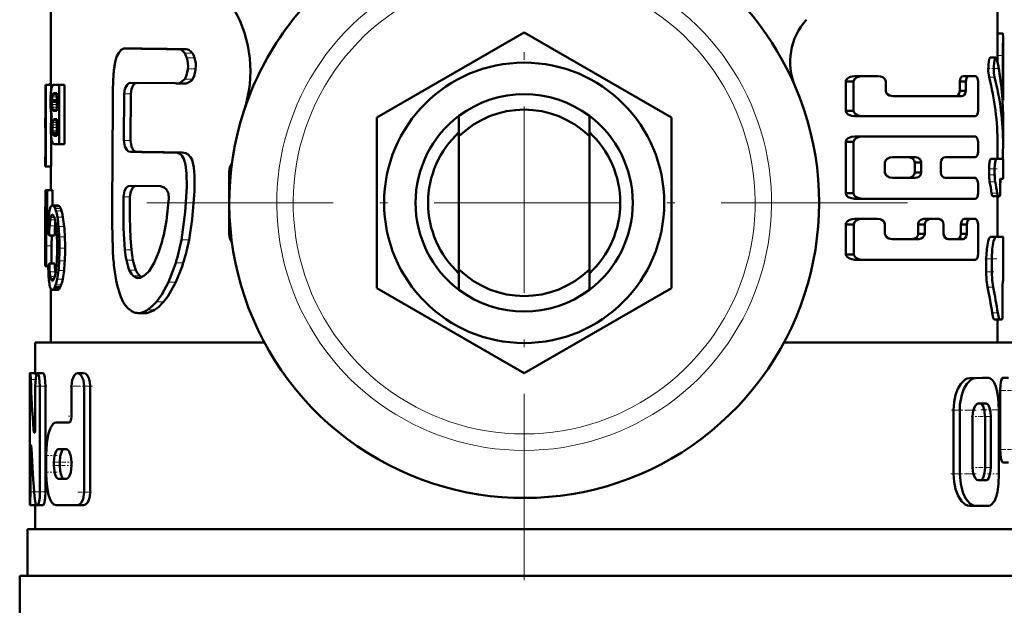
# Model space of a CAD drawing. Extents: x -1358 to 1757, y -1516 to 612.
# Tile 14 of 82: x -56 to 8, y -896 to -858. Entities that reach past the tile are written whole.
import ezdxf

# ---------------------------------------------------------------- set-up
doc = ezdxf.new("R2010")
doc.units = 0
doc.linetypes.add('DASHDOT', pattern=[18.5, 12, -3, 0.5, -3])

msp = doc.modelspace()

# ---------------------------------------------------------------- linework, layer by layer
at = {"color": 7, "linetype": 'DASHDOT', "lineweight": 18}
for p, q in [((-23.209, -845.198), (-23.209, -894.598)), ((1.491, -869.898), (-47.909, -869.898))]:
    msp.add_line(p, q, dxfattribs=at)
at = {"color": 7, "lineweight": 50}
for p, q in [((-53.709, -862.307), (-53.709, -856.398)), ((7.291, -856.398), (7.291, -859.224)), ((-32.709, -864.413), (-23.209, -858.929)), ((-23.209, -858.929), (-13.709, -864.413)), ((7.291, -858.988), (7.631, -858.988)), ((7.291, -858.988), (7.308, -858.988)), ((7.641, -859.224), (7.641, -863.288)), ((-48.679, -859.965), (-48.875, -859.956)), ((-48.454, -859.956), (-48.875, -859.956)), ((-48.254, -859.965), (-48.454, -859.956)), ((-44.984, -860.007), (-45.472, -860.007)), ((6.821, -860.55), (7.177, -860.55)), ((7.284, -860.423), (7.284, -860.864)), ((7.634, -862.719), (7.634, -860.423)), ((-45.414, -862.196), (-45.065, -861.929)), ((-1.413, -861.742), (-1.911, -861.742)), ((-1.413, -861.742), (-0.411, -861.742)), ((5.463, -861.742), (5.086, -861.742)), ((5.463, -861.742), (5.835, -861.742)), ((-54.046, -864.444), (-54.046, -862.307)), ((-54.046, -862.307), (-54.022, -862.307)), ((-53.672, -862.307), (-54.022, -862.307)), ((-54.022, -867.563), (-54.022, -862.307)), ((-53.709, -862.221), (-53.738, -862.221)), ((-53.67, -862.569), (-53.677, -862.61)), ((-53.672, -862.307), (-53.672, -862.578)), ((-53.509, -862.307), (-53.172, -862.307)), ((-52.812, -862.307), (-53.172, -862.307)), ((-53.172, -866.114), (-53.172, -862.307)), ((-52.812, -862.307), (-52.812, -866.114)), ((-45.688, -862.193), (-48.541, -862.167)), ((-45.057, -862.21), (-45.543, -862.21)), ((-1.984, -862.088), (-2.496, -862.088)), ((-2.496, -862.088), (-2.496, -863.967)), ((-1.984, -863.967), (-1.984, -862.088)), ((0.084, -862.686), (0.084, -862.088)), ((5.236, -862.088), (4.856, -862.088)), ((4.856, -862.088), (4.856, -862.686)), ((5.236, -862.686), (5.236, -862.088)), ((6.028, -863.967), (6.028, -862.088)), ((-53.626, -863.256), (-53.628, -863.324)), ((-53.308, -862.869), (-53.549, -862.869)), ((-53.308, -862.847), (-53.517, -862.847)), ((-53.47, -862.838), (-53.308, -862.838)), ((-53.308, -863.981), (-53.308, -862.838)), ((-48.972, -862.89), (-48.99, -865.883)), ((-48.552, -862.89), (-48.57, -865.883)), ((0.555, -863.034), (4.996, -863.034)), ((5.236, -862.686), (4.856, -862.686)), ((7.607, -863.293), (7.641, -863.293)), ((7.641, -863.293), (7.641, -863.288)), ((-53.628, -863.324), (-53.629, -863.404)), ((-53.308, -863.404), (-53.629, -863.404)), ((-53.308, -863.324), (-53.628, -863.324)), ((-54.059, -864.444), (-54.046, -864.444)), ((-54.059, -864.444), (-54.059, -865.064)), ((-53.672, -864.158), (-53.672, -864.497)), ((-53.562, -863.94), (-53.546, -863.956)), ((-53.546, -863.956), (-53.521, -863.971)), ((-53.308, -863.956), (-53.546, -863.956)), ((-53.526, -864.538), (-53.54, -864.555)), ((-53.308, -864.555), (-53.54, -864.555)), ((-53.308, -864.539), (-53.526, -864.539)), ((-53.521, -863.971), (-53.495, -863.978)), ((-53.308, -863.971), (-53.521, -863.971)), ((-53.478, -864.515), (-53.502, -864.522)), ((-53.308, -864.523), (-53.502, -864.523)), ((-53.495, -863.978), (-53.461, -863.981)), ((-53.308, -863.978), (-53.495, -863.978)), ((-53.441, -864.512), (-53.478, -864.515)), ((-53.461, -863.981), (-53.457, -863.981)), ((-53.457, -863.981), (-53.308, -863.981)), ((-53.441, -864.512), (-53.308, -864.512)), ((-53.308, -865.58), (-53.308, -864.512)), ((-32.709, -875.383), (-32.709, -864.413)), ((-27.409, -865.613), (-27.409, -864.298)), ((-19.009, -865.613), (-19.009, -864.298)), ((-13.709, -864.413), (-13.709, -875.383)), ((-1.984, -863.967), (-2.496, -863.967)), ((-1.413, -864.317), (-1.911, -864.317)), ((-1.413, -864.317), (5.835, -864.317)), ((7.641, -864.373), (7.641, -866.128)), ((-54.059, -865.064), (-54.046, -865.064)), ((-54.057, -865.064), (-54.053, -865.082)), ((-54.053, -865.082), (-54.047, -865.127)), ((-54.047, -865.127), (-54.046, -865.137)), ((-54.046, -866.942), (-54.046, -865.064)), ((-53.672, -865.703), (-53.672, -867.563)), ((-53.57, -865.462), (-53.584, -865.398)), ((-53.308, -865.398), (-53.584, -865.398)), ((-53.308, -865.462), (-53.57, -865.462)), ((-53.444, -865.58), (-53.308, -865.58)), ((-27.409, -874.183), (-27.409, -865.613)), ((-19.009, -865.613), (-19.009, -874.183)), ((-1.413, -865.618), (-1.911, -865.618)), ((-1.413, -865.618), (5.835, -865.618)), ((-53.468, -866.114), (-53.172, -866.114)), ((-52.812, -866.114), (-53.172, -866.114)), ((-1.984, -865.969), (-2.496, -865.969)), ((-2.496, -865.969), (-2.496, -869.281)), ((-1.984, -869.281), (-1.984, -865.969)), ((6.028, -866.604), (6.028, -865.969)), ((7.291, -866.127), (7.291, -867.075)), ((-54.059, -866.942), (-54.046, -866.942)), ((-54.059, -866.942), (-54.059, -867.563)), ((-54.054, -866.939), (-54.057, -866.942)), ((-54.052, -866.931), (-54.054, -866.939)), ((-54.048, -866.914), (-54.052, -866.931)), ((-54.046, -866.901), (-54.048, -866.914)), ((-45.73, -866.656), (-45.767, -866.657)), ((-45.248, -866.656), (-45.73, -866.656)), ((0.51, -866.966), (1.99, -866.966)), ((3.935, -866.956), (5.835, -866.956)), ((6.859, -867.075), (7.214, -867.075)), ((7.214, -867.075), (7.641, -867.075)), ((7.641, -867.075), (7.641, -868.35)), ((-54.059, -867.563), (-54.022, -867.563)), ((-53.708, -867.563), (-54.058, -867.563)), ((-53.672, -867.563), (-54.022, -867.563)), ((-53.709, -869.077), (-53.709, -867.563)), ((0.036, -867.94), (0.036, -867.31)), ((2.374, -867.31), (1.951, -867.31)), ((1.951, -867.31), (1.951, -867.94)), ((2.374, -867.94), (2.374, -867.31)), ((3.627, -867.943), (3.627, -867.308)), ((6.744, -867.713), (6.744, -868.086)), ((7.1, -868.086), (7.1, -867.713)), ((-42.209, -871.898), (-42.209, -867.898)), ((0.51, -868.285), (1.99, -868.285)), ((2.374, -867.94), (1.951, -867.94)), ((3.935, -868.295), (5.835, -868.295)), ((7.477, -868.35), (7.641, -868.35)), ((-46.642, -868.823), (-48.595, -868.797)), ((6.028, -869.281), (6.028, -868.646)), ((7.456, -868.922), (7.453, -868.895)), ((-53.977, -869.077), (-54.056, -869.077)), ((-54.056, -870.156), (-54.056, -869.077)), ((-53.977, -870.156), (-53.977, -869.077)), ((-53.977, -869.077), (-53.939, -869.077)), ((-53.587, -869.077), (-53.939, -869.077)), ((-53.939, -870.687), (-53.939, -869.077)), ((-53.587, -869.077), (-53.587, -870.067)), ((-1.984, -869.281), (-2.496, -869.281)), ((-1.413, -869.632), (-1.911, -869.632)), ((-1.413, -869.632), (5.835, -869.632)), ((6.976, -869.466), (7.33, -869.466)), ((7.291, -869.466), (7.291, -872.082)), ((7.306, -869.53), (7.291, -869.591)), ((7.306, -869.53), (7.318, -869.466)), ((7.33, -869.466), (7.43, -869.466)), ((-54.059, -870.156), (-53.977, -870.156)), ((-54.059, -870.156), (-54.059, -873.964)), ((-53.256, -870.067), (-53.612, -870.067)), ((-54.059, -873.429), (-54.059, -870.687)), ((-54.059, -870.687), (-54.003, -870.687)), ((-53.964, -870.687), (-53.939, -870.687)), ((-53.822, -870.687), (-53.939, -870.687)), ((-49.742, -871.25), (-49.716, -872.85)), ((-1.981, -871.285), (-2.493, -871.285)), ((-2.482, -873.213), (-2.493, -871.285)), ((-1.971, -873.213), (-1.981, -871.285)), ((-1.41, -870.934), (-1.908, -870.934)), ((-1.41, -870.934), (-0.461, -870.934)), ((0.036, -871.883), (0.036, -871.283)), ((2.594, -871.283), (2.174, -871.283)), ((2.174, -871.283), (2.174, -871.883)), ((2.95, -870.934), (2.536, -870.934)), ((2.594, -871.883), (2.594, -871.283)), ((2.95, -870.934), (3.498, -870.934)), ((3.812, -871.883), (3.812, -871.283)), ((5.305, -871.283), (4.926, -871.283)), ((4.926, -871.283), (4.926, -871.883)), ((5.528, -870.934), (5.152, -870.934)), ((5.305, -871.883), (5.305, -871.283)), ((5.528, -870.934), (5.835, -870.934)), ((6.028, -873.211), (6.028, -871.283)), ((-54.002, -872.669), (-53.994, -871.799)), ((-53.458, -871.999), (-53.811, -871.999)), ((-53.651, -872.669), (-53.646, -871.999)), ((2.594, -871.883), (2.174, -871.883)), ((5.305, -871.883), (4.926, -871.883)), ((7.291, -872.078), (7.641, -872.082)), ((7.641, -872.082), (7.641, -874.916)), ((-54.005, -873.964), (-54.002, -872.669)), ((-53.654, -873.809), (-53.651, -872.669)), ((0.51, -872.231), (2.221, -872.231)), ((4.111, -872.231), (5.069, -872.231)), ((-54.059, -873.429), (-54.03, -873.429)), ((-47.054, -873.77), (-46.749, -873.043)), ((-1.971, -873.213), (-2.482, -873.213)), ((-54.059, -873.964), (-54.005, -873.964)), ((-53.872, -873.964), (-54.005, -873.964)), ((-53.873, -874.041), (-53.911, -874.041)), ((-53.873, -874.05), (-53.893, -874.05)), ((-53.449, -873.809), (-53.802, -873.809)), ((-47.374, -874.29), (-47.054, -873.77)), ((-1.4, -873.557), (-1.898, -873.557)), ((-1.4, -873.557), (5.835, -873.557)), ((6.555, -874.335), (6.555, -873.505)), ((6.914, -874.335), (6.914, -873.505)), ((-53.407, -874.466), (-53.419, -874.342)), ((-27.409, -874.183), (-27.409, -875.498)), ((-19.009, -874.183), (-19.009, -875.498)), ((-53.566, -874.889), (-53.65, -874.889)), ((-53.611, -874.906), (-53.613, -874.906)), ((-53.092, -875.324), (-53.449, -875.324)), ((-48.114, -874.733), (-48.073, -874.735)), ((7.641, -874.916), (7.627, -874.917)), ((-53.709, -878.898), (-53.709, -875.421)), ((-53.258, -875.502), (-53.613, -875.502)), ((-53.203, -875.481), (-53.558, -875.481)), ((-23.209, -880.868), (-32.709, -875.383)), ((-13.709, -875.383), (-23.209, -880.868)), ((7.61, -876.188), (7.607, -876.127)), ((-47.636, -876.994), (-48.072, -876.994)), ((7.079, -877.399), (7.431, -877.399)), ((7.291, -877.399), (7.291, -878.898)), ((7.584, -877.398), (7.431, -877.399)), ((-54.709, -878.898), (-39.942, -878.898)), ((-54.709, -880.852), (-54.709, -878.898)), ((-6.476, -878.898), (8.291, -878.898)), ((-55.046, -880.852), (-55.033, -880.852)), ((-54.683, -880.852), (-55.033, -880.852)), ((-54.877, -880.852), (-54.709, -880.851)), ((-54.209, -880.852), (-54.565, -880.852)), ((-51.589, -880.859), (-51.977, -880.859)), ((6.325, -881.161), (5.48, -881.176)), ((6.698, -881.161), (5.864, -881.176)), ((6.329, -881.161), (6.701, -881.161)), ((7.635, -881.16), (7.993, -881.16)), ((-55.059, -888.505), (-55.059, -881.703)), ((-54.704, -884.278), (-54.704, -881.703)), ((-54.401, -888.505), (-54.401, -881.703)), ((-54.044, -881.703), (-54.044, -888.505)), ((-52.366, -883.622), (-52.366, -881.709)), ((-51.557, -888.512), (-51.557, -881.709)), ((-51.163, -881.709), (-51.163, -888.512)), ((7.453, -881.984), (7.453, -885.782)), ((6.547, -882.824), (6.045, -882.825)), ((4.454, -887.349), (4.453, -883.239)), ((4.852, -887.349), (4.851, -883.239)), ((7.378, -887.344), (7.377, -883.222)), ((-53.359, -884.047), (-52.549, -884.047)), ((5.677, -886.935), (5.677, -883.651)), ((6.479, -886.933), (6.479, -883.649)), ((6.85, -886.933), (6.85, -883.649)), ((-55.01, -888.505), (-55.01, -885.93)), ((-53.211, -885.748), (-52.725, -885.748)), ((-54.001, -887.236), (-54.001, -886.173)), ((-53.5, -886.811), (-53.5, -886.599)), ((-53.132, -886.599), (-53.132, -886.811)), ((-52.366, -886.811), (-52.366, -886.599)), ((7.635, -886.605), (7.992, -886.605)), ((-53.211, -887.661), (-52.725, -887.661)), ((6.174, -887.759), (6.03, -887.759)), ((6.549, -887.759), (6.047, -887.76)), ((-54.696, -889.356), (-55.046, -889.356)), ((-54.958, -889.356), (-54.96, -889.356)), ((-54.709, -889.356), (-54.958, -889.356)), ((-54.709, -890.898), (-54.709, -889.356)), ((-54.628, -889.356), (-54.565, -889.356)), ((-54.209, -889.356), (-54.565, -889.356)), ((-53.359, -889.362), (-51.977, -889.362)), ((-51.589, -889.362), (-51.977, -889.362)), ((5.482, -889.41), (5.865, -889.41)), ((6.703, -889.408), (5.866, -889.41)), ((-55.209, -890.898), (8.791, -890.898)), ((-55.209, -893.898), (-55.209, -890.898)), ((-55.709, -893.898), (-23.209, -893.898)), ((-55.709, -893.898), (-55.709, -897.012)), ((-23.209, -893.898), (9.291, -893.898))]:
    msp.add_line(p, q, dxfattribs=at)
at = {"color": 7, "lineweight": 18}
for p, q in [((-48.254, -859.965), (-48.679, -859.965)), ((-44.583, -860.253), (-45.08, -860.253)), ((-44.439, -860.574), (-44.939, -860.574)), ((7.284, -860.423), (7.634, -860.423)), ((-44.375, -861.269), (-44.876, -861.269)), ((-44.568, -861.929), (-45.065, -861.929)), ((6.744, -861.813), (7.1, -861.813)), ((-53.709, -862.307), (-53.811, -862.307)), ((-44.925, -862.196), (-45.414, -862.196)), ((-53.308, -863.256), (-53.626, -863.256)), ((-53.308, -863.08), (-53.615, -863.08)), ((-53.308, -862.965), (-53.596, -862.965)), ((-53.308, -862.914), (-53.579, -862.914)), ((-48.552, -862.89), (-48.972, -862.89)), ((7.562, -862.719), (7.634, -862.719)), ((-53.308, -863.578), (-53.625, -863.578)), ((-53.308, -863.743), (-53.611, -863.743)), ((-53.308, -863.87), (-53.589, -863.87)), ((-53.308, -863.94), (-53.562, -863.94)), ((-53.308, -864.515), (-53.478, -864.515)), ((-53.308, -865.042), (-53.604, -865.042)), ((-53.308, -864.871), (-53.599, -864.871)), ((-53.308, -864.729), (-53.585, -864.729)), ((-53.308, -864.617), (-53.563, -864.617)), ((-53.308, -865.26), (-53.598, -865.26)), ((-53.308, -865.509), (-53.552, -865.509)), ((-53.308, -865.551), (-53.522, -865.551)), ((-53.308, -865.571), (-53.49, -865.571)), ((-48.57, -865.883), (-48.99, -865.883)), ((-48.141, -866.62), (-48.568, -866.62)), ((6.744, -867.713), (7.1, -867.713)), ((-42.103, -867.898), (-42.209, -867.898)), ((6.744, -868.086), (7.1, -868.086)), ((6.779, -868.537), (7.135, -868.537)), ((-48.605, -869.509), (-49.024, -869.509)), ((6.907, -869.28), (7.262, -869.28)), ((7.291, -869.53), (7.306, -869.53)), ((-53.188, -870.09), (-53.544, -870.09)), ((-53.128, -870.153), (-53.484, -870.153)), ((-53.067, -870.265), (-53.424, -870.265)), ((-53.471, -870.851), (-53.715, -870.851)), ((-53.515, -870.746), (-53.683, -870.746)), ((-53.558, -870.684), (-53.647, -870.684)), ((-53.013, -870.413), (-53.372, -870.413)), ((-52.922, -870.818), (-53.282, -870.818)), ((-53.856, -871.123), (-53.981, -871.123)), ((-53.431, -871.382), (-53.784, -871.382)), ((-53.428, -870.999), (-53.744, -870.999)), ((-52.846, -871.415), (-53.206, -871.415)), ((-53.884, -871.799), (-53.994, -871.799)), ((-52.8, -872.083), (-53.161, -872.083)), ((-42.209, -871.898), (-42.103, -871.898)), ((6.837, -872.086), (7.192, -872.086)), ((-53.651, -872.669), (-54.002, -872.669)), ((-44.798, -872.278), (-45.289, -872.278)), ((-52.784, -872.824), (-53.145, -872.824)), ((-48.513, -872.925), (-48.934, -872.925)), ((-53.874, -874.018), (-53.926, -874.018)), ((-52.804, -873.626), (-53.164, -873.626)), ((-48.413, -873.584), (-48.836, -873.584)), ((-45.174, -873.758), (-45.657, -873.758)), ((6.555, -873.505), (6.914, -873.505)), ((-53.419, -874.342), (-53.772, -874.342)), ((-53.448, -874.645), (-53.736, -874.645)), ((-52.854, -874.256), (-53.214, -874.256)), ((-48.226, -874.223), (-48.652, -874.223)), ((-47.977, -874.6), (-48.406, -874.6)), ((6.555, -874.335), (6.914, -874.335)), ((-53.485, -874.758), (-53.712, -874.758)), ((-53.525, -874.841), (-53.683, -874.841)), ((-53.036, -875.184), (-53.394, -875.184)), ((-52.936, -874.802), (-53.295, -874.802)), ((-48.033, -874.733), (-48.114, -874.733)), ((-45.66, -875.01), (-46.133, -875.01)), ((6.645, -875.336), (7.003, -875.336)), ((-53.148, -875.422), (-53.504, -875.422)), ((-46.446, -876.273), (-46.904, -876.273)), ((-47.451, -876.975), (-47.89, -876.975)), ((-47.022, -876.792), (-47.468, -876.792)), ((6.943, -876.985), (7.297, -876.985)), ((-54.686, -881.265), (-54.995, -881.265)), ((5.48, -881.176), (5.864, -881.176)), ((6.325, -881.161), (6.698, -881.161)), ((-54.044, -881.703), (-54.401, -881.703)), ((-51.163, -881.709), (-51.557, -881.709)), ((7.453, -881.984), (7.812, -881.984)), ((4.453, -883.239), (4.851, -883.239)), ((6.478, -883.649), (6.849, -883.649)), ((-54.713, -884.496), (-54.813, -884.496)), ((-54.946, -885.93), (-55.01, -885.93)), ((7.452, -885.782), (7.812, -885.782)), ((-53.132, -886.599), (-53.5, -886.599)), ((-53.132, -886.811), (-53.5, -886.811)), ((4.454, -887.349), (4.852, -887.349)), ((6.479, -886.933), (6.85, -886.933)), ((6.174, -887.759), (6.549, -887.759)), ((-54.777, -888.505), (-55.01, -888.505)), ((-54.044, -888.505), (-54.401, -888.505)), ((-51.163, -888.512), (-51.557, -888.512))]:
    msp.add_line(p, q, dxfattribs=at)
at = {"color": 7, "linetype": 'DASHDOT', "lineweight": 18, "ltscale": 0.000516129}
msp.add_line((7.289, -859.562), (7.31, -859.562), dxfattribs=at)
at = {"color": 7, "linetype": 'DASHDOT', "lineweight": 18, "ltscale": 0.010733}
msp.add_line((7.248, -860.423), (7.678, -860.423), dxfattribs=at)
at = {"color": 7, "linetype": 'DASHDOT', "lineweight": 18, "ltscale": 0.017414}
msp.add_line((6.609, -861.252), (7.306, -861.252), dxfattribs=at)
at = {"color": 7, "linetype": 'DASHDOT', "lineweight": 18, "ltscale": 0.002367}
msp.add_line((7.554, -862.719), (7.649, -862.719), dxfattribs=at)
at = {"color": 7, "linetype": 'DASHDOT', "lineweight": 18, "ltscale": 0.014499}
msp.add_line((6.682, -867.713), (7.262, -867.713), dxfattribs=at)
at = {"color": 7, "linetype": 'DASHDOT', "lineweight": 18, "ltscale": 0.011735}
msp.add_line((6.704, -868.086), (7.174, -868.086), dxfattribs=at)
at = {"color": 7, "linetype": 'DASHDOT', "lineweight": 18, "ltscale": 0.001088}
msp.add_line((7.48, -868.669), (7.437, -868.669), dxfattribs=at)
at = {"color": 7, "linetype": 'DASHDOT', "lineweight": 18, "ltscale": 0.001123}
msp.add_line((7.426, -869.147), (7.471, -869.147), dxfattribs=at)
at = {"color": 7, "linetype": 'DASHDOT', "lineweight": 18, "ltscale": 0.020022}
msp.add_line((6.458, -873.503), (7.259, -873.503), dxfattribs=at)
at = {"color": 7, "linetype": 'DASHDOT', "lineweight": 18, "ltscale": 0.014108}
msp.add_line((6.486, -874.333), (7.05, -874.333), dxfattribs=at)
at = {"color": 7, "linetype": 'DASHDOT', "lineweight": 18, "ltscale": 0.000960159}
msp.add_line((7.63, -875.626), (7.591, -875.626), dxfattribs=at)
at = {"color": 7, "linetype": 'DASHDOT', "lineweight": 18, "ltscale": 0.001202}
msp.add_line((7.58, -876.689), (7.628, -876.689), dxfattribs=at)
at = {"color": 7, "linetype": 'DASHDOT', "lineweight": 18, "ltscale": 0.000461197}
msp.add_line((-55.044, -881.703), (-55.063, -881.703), dxfattribs=at)
at = {"color": 7, "linetype": 'DASHDOT', "lineweight": 18, "ltscale": 0.020982}
msp.add_line((-53.95, -881.703), (-54.789, -881.703), dxfattribs=at)
at = {"color": 7, "linetype": 'DASHDOT', "lineweight": 18, "ltscale": 0.037947}
msp.add_line((-51.015, -881.709), (-52.532, -881.709), dxfattribs=at)
at = {"color": 7, "linetype": 'DASHDOT', "lineweight": 18, "ltscale": 0.021974}
msp.add_line((7.361, -881.984), (8.24, -881.984), dxfattribs=at)
at = {"color": 7, "linetype": 'DASHDOT', "lineweight": 18, "ltscale": 0.042322}
msp.add_line((4.312, -883.238), (6.005, -883.238), dxfattribs=at)
at = {"color": 7, "linetype": 'DASHDOT', "lineweight": 18, "ltscale": 0.033036}
msp.add_line((6.215, -883.224), (7.537, -883.224), dxfattribs=at)
at = {"color": 7, "linetype": 'DASHDOT', "lineweight": 18, "ltscale": 0.006094}
msp.add_line((-52.569, -883.622), (-52.326, -883.622), dxfattribs=at)
at = {"color": 7, "linetype": 'DASHDOT', "lineweight": 18, "ltscale": 0.012237}
msp.add_line((5.597, -883.651), (6.086, -883.651), dxfattribs=at)
at = {"color": 7, "linetype": 'DASHDOT', "lineweight": 18, "ltscale": 0.020307}
msp.add_line((6.12, -883.649), (6.932, -883.649), dxfattribs=at)
at = {"color": 7, "linetype": 'DASHDOT', "lineweight": 18, "ltscale": 0.003525}
msp.add_line((-54.825, -884.278), (-54.684, -884.278), dxfattribs=at)
at = {"color": 7, "linetype": 'DASHDOT', "lineweight": 18, "ltscale": 0.002077}
msp.add_line((-55.022, -885.93), (-54.939, -885.93), dxfattribs=at)
at = {"color": 7, "linetype": 'DASHDOT', "lineweight": 18, "ltscale": 0.022171}
msp.add_line((7.352, -885.782), (8.239, -885.782), dxfattribs=at)
at = {"color": 7, "linetype": 'DASHDOT', "lineweight": 18, "ltscale": 0.019386}
msp.add_line((-53.294, -886.173), (-54.07, -886.173), dxfattribs=at)
at = {"color": 7, "linetype": 'DASHDOT', "lineweight": 18, "ltscale": 0.019858}
msp.add_line((-52.773, -886.599), (-53.567, -886.599), dxfattribs=at)
at = {"color": 7, "linetype": 'DASHDOT', "lineweight": 18, "ltscale": 0.011973}
msp.add_line((-52.287, -886.599), (-52.765, -886.599), dxfattribs=at)
at = {"color": 7, "linetype": 'DASHDOT', "lineweight": 18, "ltscale": 0.021267}
msp.add_line((-53.288, -887.236), (-54.139, -887.236), dxfattribs=at)
at = {"color": 7, "linetype": 'DASHDOT', "lineweight": 18, "ltscale": 0.020281}
msp.add_line((-52.771, -886.811), (-53.582, -886.811), dxfattribs=at)
at = {"color": 7, "linetype": 'DASHDOT', "lineweight": 18, "ltscale": 0.010834}
msp.add_line((-52.328, -886.811), (-52.762, -886.811), dxfattribs=at)
at = {"color": 7, "linetype": 'DASHDOT', "lineweight": 18, "ltscale": 0.043357}
msp.add_line((4.277, -887.347), (6.011, -887.347), dxfattribs=at)
at = {"color": 7, "linetype": 'DASHDOT', "lineweight": 18, "ltscale": 0.01142}
msp.add_line((5.628, -886.935), (6.085, -886.935), dxfattribs=at)
at = {"color": 7, "linetype": 'DASHDOT', "lineweight": 18, "ltscale": 0.02124}
msp.add_line((6.103, -886.933), (6.953, -886.933), dxfattribs=at)
at = {"color": 7, "linetype": 'DASHDOT', "lineweight": 18, "ltscale": 0.020263}
msp.add_line((6.636, -887.346), (7.446, -887.346), dxfattribs=at)
at = {"color": 7, "linetype": 'DASHDOT', "lineweight": 18, "ltscale": 0.011318}
msp.add_line((-54.647, -888.505), (-55.1, -888.505), dxfattribs=at)
at = {"color": 7, "linetype": 'DASHDOT', "lineweight": 18, "ltscale": 0.016153}
msp.add_line((-53.972, -888.505), (-54.618, -888.505), dxfattribs=at)
at = {"color": 7, "linetype": 'DASHDOT', "lineweight": 18, "ltscale": 0.02459}
msp.add_line((-51.075, -888.512), (-52.059, -888.512), dxfattribs=at)
at = {"color": 7, "lineweight": 50}
for points in [[(7.631, -858.988), (7.632, -858.989), (7.633, -858.99), (7.634, -858.994), (7.636, -859.009), (7.641, -859.223)], [(-48.998, -859.972), (-49.174, -860.059), (-49.326, -860.231), (-49.441, -860.456), (-49.532, -860.736), (-49.646, -861.36), (-49.696, -862.017), (-49.703, -862.688)], [(-45.08, -860.253), (-45.215, -860.104), (-45.346, -860.028), (-45.472, -860.007)], [(-44.583, -860.253), (-44.652, -860.169), (-44.812, -860.046), (-44.984, -860.007)], [(-44.939, -860.574), (-44.974, -860.469), (-45.08, -860.253)], [(-44.439, -860.574), (-44.5, -860.404), (-44.583, -860.253)], [(6.821, -860.55), (6.813, -860.552), (6.798, -860.563), (6.782, -860.585), (6.753, -860.657), (6.698, -860.997), (6.692, -861.408), (6.744, -861.813)], [(7.177, -860.55), (7.166, -860.553), (7.146, -860.572), (7.126, -860.609), (7.091, -860.728), (7.048, -861.105), (7.056, -861.522), (7.1, -861.813)], [(7.248, -860.691), (7.208, -860.574), (7.192, -860.556), (7.177, -860.55)], [(-45.065, -861.929), (-44.977, -861.753), (-44.883, -861.34), (-44.876, -861.269)], [(-44.568, -861.929), (-44.478, -861.753), (-44.382, -861.34), (-44.375, -861.269)], [(-44.925, -862.196), (-44.629, -862.014), (-44.568, -861.929)], [(-1.911, -861.742), (-2.087, -861.759), (-2.257, -861.81), (-2.385, -861.887), (-2.48, -862.01), (-2.496, -862.088)], [(-1.413, -861.742), (-1.586, -861.759), (-1.753, -861.812), (-1.849, -861.866), (-1.93, -861.944), (-1.984, -862.088)], [(0.084, -862.088), (0.043, -861.949), (-0.106, -861.814), (-0.254, -861.76), (-0.411, -861.742)], [(5.086, -861.742), (4.992, -861.773), (4.91, -861.868), (4.856, -862.088)], [(5.463, -861.742), (5.37, -861.773), (5.289, -861.867), (5.236, -862.088)], [(6.028, -862.088), (5.986, -861.868), (5.907, -861.766), (5.835, -861.742)], [(-48.972, -862.89), (-48.926, -862.564), (-48.791, -862.297), (-48.672, -862.2), (-48.541, -862.167)], [(-48.552, -862.89), (-48.512, -862.587), (-48.393, -862.329), (-48.286, -862.223), (-48.164, -862.171)], [(-49.703, -862.688), (-49.708, -863.52), (-49.743, -870.204), (-49.742, -871.25)], [(0.555, -863.034), (0.32, -862.985), (0.163, -862.876), (0.107, -862.79), (0.084, -862.686)], [(4.856, -862.686), (4.822, -862.864), (4.759, -862.965), (4.678, -863.02), (4.613, -863.034)], [(5.236, -862.686), (5.203, -862.863), (5.14, -862.965), (5.061, -863.02), (4.996, -863.034)], [(-1.911, -864.317), (-2.122, -864.291), (-2.327, -864.211), (-2.441, -864.112), (-2.496, -863.967)], [(-1.984, -863.967), (-1.969, -864.044), (-1.879, -864.167), (-1.687, -864.272), (-1.413, -864.317)], [(5.835, -864.317), (5.89, -864.302), (5.926, -864.277), (5.985, -864.19), (6.028, -863.967)], [(-1.911, -865.618), (-2.122, -865.643), (-2.326, -865.724), (-2.442, -865.824), (-2.496, -865.969)], [(-1.413, -865.618), (-1.619, -865.643), (-1.82, -865.725), (-1.932, -865.825), (-1.984, -865.969)], [(6.028, -865.969), (6.003, -865.794), (5.933, -865.666), (5.888, -865.632), (5.835, -865.618)], [(-48.568, -866.62), (-48.698, -866.584), (-48.816, -866.482), (-48.931, -866.264), (-48.99, -865.883)], [(-48.141, -866.62), (-48.273, -866.584), (-48.393, -866.482), (-48.51, -866.264), (-48.57, -865.883)], [(-45.289, -872.278), (-45.04, -870.506), (-44.951, -868.875), (-44.954, -868.011), (-45.017, -867.435), (-45.131, -867.065), (-45.259, -866.86), (-45.391, -866.744), (-45.545, -866.678), (-45.73, -866.656)], [(-44.798, -872.278), (-44.591, -870.955), (-44.458, -869.154), (-44.449, -868.137), (-44.489, -867.614), (-44.546, -867.319), (-44.608, -867.127), (-44.697, -866.954), (-44.846, -866.784), (-44.996, -866.698), (-45.248, -866.656)], [(0.51, -866.966), (0.343, -866.989), (0.182, -867.063), (0.086, -867.158), (0.036, -867.31)], [(1.951, -867.31), (1.921, -867.179), (1.852, -867.08), (1.761, -867.014), (1.561, -866.966)], [(2.374, -867.31), (2.363, -867.229), (2.3, -867.106), (2.174, -867.007), (1.99, -866.966)], [(3.627, -867.308), (3.648, -867.181), (3.718, -867.06), (3.815, -866.985), (3.935, -866.956)], [(5.835, -866.956), (5.891, -866.941), (5.926, -866.916), (5.985, -866.828), (6.028, -866.604)], [(6.859, -867.075), (6.852, -867.076), (6.837, -867.088), (6.822, -867.111), (6.795, -867.188), (6.757, -867.425), (6.744, -867.713)], [(7.214, -867.075), (7.207, -867.076), (7.192, -867.088), (7.177, -867.111), (7.151, -867.188), (7.113, -867.424), (7.1, -867.713)], [(0.036, -867.94), (0.088, -868.095), (0.185, -868.189), (0.344, -868.262), (0.51, -868.285)], [(1.561, -868.285), (1.689, -868.265), (1.809, -868.207), (1.921, -868.071), (1.951, -867.94)], [(1.99, -868.285), (2.108, -868.268), (2.22, -868.217), (2.336, -868.089), (2.374, -867.94)], [(3.935, -868.295), (3.832, -868.273), (3.737, -868.211), (3.659, -868.097), (3.627, -867.943)], [(6.028, -868.646), (6.003, -868.471), (5.933, -868.342), (5.888, -868.308), (5.835, -868.295)], [(7.453, -868.895), (7.455, -868.427), (7.466, -868.366), (7.471, -868.356), (7.473, -868.352), (7.475, -868.351), (7.477, -868.35)], [(-48.595, -868.797), (-48.726, -868.829), (-48.842, -868.925), (-48.957, -869.131), (-49.024, -869.509)], [(-48.226, -868.803), (-48.345, -868.856), (-48.449, -868.962), (-48.549, -869.166), (-48.605, -869.509)], [(-46.091, -869.616), (-46.124, -869.303), (-46.254, -869.039), (-46.398, -868.902), (-46.642, -868.823)], [(7.43, -869.466), (7.433, -869.465), (7.435, -869.464), (7.438, -869.458), (7.443, -869.444), (7.452, -869.399), (7.466, -869.166), (7.456, -868.922)], [(-49.024, -869.509), (-49.02, -871.544), (-48.934, -872.925)], [(-48.605, -869.509), (-48.61, -870.833), (-48.574, -872.179), (-48.513, -872.925)], [(-46.431, -871.961), (-46.251, -871.037), (-46.091, -869.616)], [(-1.911, -869.632), (-2.123, -869.607), (-2.327, -869.526), (-2.442, -869.426), (-2.496, -869.281)], [(-1.984, -869.281), (-1.969, -869.358), (-1.88, -869.481), (-1.756, -869.56), (-1.62, -869.607), (-1.413, -869.632)], [(5.835, -869.632), (5.891, -869.618), (5.926, -869.592), (5.985, -869.505), (6.028, -869.281)], [(6.907, -869.28), (6.942, -869.423), (6.962, -869.459), (6.971, -869.466), (6.976, -869.466)], [(7.262, -869.28), (7.296, -869.423), (7.316, -869.459), (7.325, -869.466), (7.33, -869.466)], [(-1.908, -870.934), (-2.074, -870.95), (-2.237, -870.997), (-2.385, -871.083), (-2.477, -871.208), (-2.493, -871.285)], [(-1.41, -870.934), (-1.618, -870.959), (-1.818, -871.041), (-1.929, -871.141), (-1.981, -871.285)], [(0.036, -871.283), (0.012, -871.176), (-0.048, -871.088), (-0.154, -871.007), (-0.275, -870.959), (-0.461, -870.934)], [(2.536, -870.934), (2.35, -870.986), (2.246, -871.076), (2.182, -871.215), (2.174, -871.283)], [(3.812, -871.283), (3.79, -871.156), (3.72, -871.035), (3.622, -870.963), (3.498, -870.934)], [(5.152, -870.934), (5.059, -870.966), (4.978, -871.061), (4.926, -871.283)], [(5.528, -870.934), (5.437, -870.966), (5.358, -871.059), (5.305, -871.283)], [(6.028, -871.283), (6.003, -871.108), (5.933, -870.981), (5.888, -870.948), (5.835, -870.934)], [(0.51, -872.231), (0.274, -872.183), (0.117, -872.076), (0.06, -871.988), (0.036, -871.883)], [(2.174, -871.883), (2.146, -872.014), (2.08, -872.115), (1.991, -872.182), (1.795, -872.231)], [(2.594, -871.883), (2.567, -872.013), (2.481, -872.134), (2.366, -872.204), (2.221, -872.231)], [(4.111, -872.231), (4.011, -872.21), (3.919, -872.148), (3.843, -872.035), (3.812, -871.883)], [(4.926, -871.883), (4.893, -872.061), (4.831, -872.162), (4.751, -872.218), (4.686, -872.231)], [(5.305, -871.883), (5.272, -872.061), (5.211, -872.162), (5.132, -872.218), (5.069, -872.231)], [(6.837, -872.086), (6.819, -872.09), (6.782, -872.12), (6.745, -872.178), (6.677, -872.366), (6.587, -872.884), (6.555, -873.505)], [(7.192, -872.086), (7.174, -872.09), (7.138, -872.12), (7.102, -872.178), (7.034, -872.366), (6.945, -872.885), (6.914, -873.505)], [(-1.898, -873.557), (-2.108, -873.533), (-2.246, -873.487), (-2.41, -873.375), (-2.466, -873.29), (-2.482, -873.213)], [(-1.971, -873.213), (-1.955, -873.289), (-1.864, -873.411), (-1.672, -873.514), (-1.4, -873.557)], [(5.835, -873.557), (5.89, -873.543), (5.942, -873.501), (5.985, -873.433), (6.028, -873.211)], [(-49.62, -874.055), (-49.495, -874.887), (-49.406, -875.276)], [(-48.836, -873.584), (-48.698, -874.109), (-48.652, -874.223)], [(-48.413, -873.584), (-48.296, -874.046), (-48.226, -874.223)], [(-46.133, -875.01), (-45.736, -873.999), (-45.657, -873.758)], [(-45.66, -875.01), (-45.252, -873.994), (-45.174, -873.758)], [(-48.652, -874.223), (-48.516, -874.47), (-48.406, -874.6)], [(-48.226, -874.223), (-48.137, -874.394), (-47.977, -874.6)], [(-48.073, -874.735), (-47.957, -874.719), (-47.704, -874.605)], [(-47.704, -874.605), (-47.438, -874.364), (-47.374, -874.29)], [(6.555, -874.335), (6.578, -874.867), (6.645, -875.336)], [(6.914, -874.335), (6.937, -874.867), (7.003, -875.336)], [(-49.406, -875.276), (-49.192, -875.945), (-49.035, -876.288), (-48.908, -876.49)], [(-46.904, -876.273), (-46.562, -875.805), (-46.133, -875.01)], [(-46.446, -876.273), (-46.172, -875.917), (-45.94, -875.543), (-45.66, -875.01)], [(7.607, -876.127), (7.604, -875.214), (7.622, -874.934), (7.625, -874.919), (7.626, -874.918), (7.627, -874.917)], [(-48.908, -876.49), (-48.743, -876.685), (-48.464, -876.902)], [(-47.468, -876.792), (-47.172, -876.556), (-46.904, -876.273)], [(-47.022, -876.792), (-46.777, -876.608), (-46.446, -876.273)], [(7.584, -877.398), (7.586, -877.396), (7.588, -877.394), (7.592, -877.385), (7.605, -877.287), (7.615, -877.039), (7.61, -876.188)], [(6.943, -876.985), (7.014, -877.304), (7.053, -877.383), (7.07, -877.398), (7.079, -877.399)], [(7.297, -876.985), (7.367, -877.304), (7.406, -877.383), (7.423, -877.398), (7.431, -877.399)], [(-55.046, -880.852), (-55.047, -880.853), (-55.048, -880.855), (-55.049, -880.861), (-55.054, -880.931), (-55.059, -881.703)], [(-54.995, -881.265), (-55.022, -880.891), (-55.03, -880.857), (-55.031, -880.854), (-55.032, -880.853), (-55.033, -880.852)], [(-54.565, -880.852), (-54.575, -880.854), (-54.595, -880.87), (-54.614, -880.901), (-54.647, -881.002), (-54.679, -881.2), (-54.704, -881.703)], [(-54.656, -881.046), (-54.671, -880.896), (-54.678, -880.859), (-54.68, -880.854), (-54.681, -880.853), (-54.683, -880.852)], [(-54.401, -881.703), (-54.444, -881.139), (-54.496, -880.939), (-54.526, -880.88), (-54.541, -880.862), (-54.557, -880.853), (-54.565, -880.852)], [(-54.044, -881.703), (-54.087, -881.139), (-54.139, -880.939), (-54.17, -880.88), (-54.185, -880.862), (-54.201, -880.853), (-54.209, -880.852)], [(-51.977, -880.859), (-52.096, -880.897), (-52.201, -881.009), (-52.323, -881.315), (-52.366, -881.709)], [(-51.557, -881.709), (-51.607, -881.314), (-51.745, -881.006), (-51.856, -880.897), (-51.977, -880.859)], [(-51.163, -881.709), (-51.187, -881.436), (-51.254, -881.191), (-51.35, -881.011), (-51.47, -880.894), (-51.589, -880.859)], [(5.48, -881.176), (5.336, -881.2), (5.191, -881.271), (4.918, -881.543), (4.732, -881.866), (4.587, -882.257), (4.489, -882.723), (4.453, -883.239)], [(5.864, -881.176), (5.721, -881.2), (5.579, -881.271), (5.309, -881.544), (5.125, -881.867), (4.983, -882.258), (4.868, -882.883), (4.851, -883.239)], [(7.377, -883.222), (7.33, -882.424), (7.27, -882.056), (7.184, -881.73), (7.077, -881.471), (6.948, -881.283), (6.8, -881.179), (6.698, -881.161)], [(7.635, -881.16), (7.623, -881.162), (7.598, -881.18), (7.574, -881.213), (7.529, -881.323), (7.472, -881.624), (7.453, -881.984)], [(6.045, -882.825), (5.973, -882.843), (5.903, -882.893), (5.839, -882.973), (5.72, -883.269), (5.677, -883.651)], [(6.478, -883.649), (6.447, -883.282), (6.356, -882.984), (6.287, -882.881), (6.249, -882.849), (6.187, -882.825)], [(6.849, -883.649), (6.834, -883.388), (6.79, -883.15), (6.696, -882.927), (6.636, -882.859), (6.547, -882.824)], [(-53.359, -884.047), (-53.459, -884.069), (-53.554, -884.132), (-53.721, -884.374), (-53.849, -884.741), (-53.937, -885.196), (-53.987, -885.7), (-54.001, -886.173)], [(-52.366, -883.622), (-52.387, -883.818), (-52.446, -883.973), (-52.489, -884.024), (-52.513, -884.039), (-52.549, -884.047)], [(-54.765, -884.703), (-54.769, -884.702), (-54.776, -884.696), (-54.782, -884.685), (-54.794, -884.646), (-54.813, -884.496)], [(-54.704, -884.278), (-54.72, -884.559), (-54.739, -884.659), (-54.751, -884.689), (-54.756, -884.698), (-54.762, -884.702), (-54.765, -884.703)], [(-55.01, -885.93), (-55.002, -885.62), (-54.992, -885.524), (-54.989, -885.511), (-54.987, -885.507), (-54.985, -885.506), (-54.984, -885.505)], [(-54.984, -885.505), (-54.982, -885.506), (-54.981, -885.507), (-54.979, -885.511), (-54.969, -885.559), (-54.957, -885.712)], [(-53.211, -885.748), (-53.267, -885.763), (-53.303, -885.79), (-53.368, -885.878), (-53.463, -886.171), (-53.5, -886.599)], [(-52.839, -885.748), (-52.896, -885.763), (-52.932, -885.79), (-52.998, -885.878), (-53.098, -886.196), (-53.132, -886.599)], [(-52.366, -886.599), (-52.408, -886.207), (-52.526, -885.897), (-52.588, -885.816), (-52.655, -885.766), (-52.725, -885.748)], [(7.452, -885.782), (7.501, -886.329), (7.558, -886.522), (7.591, -886.579), (7.608, -886.596), (7.635, -886.605)], [(-54.001, -887.236), (-53.981, -887.799), (-53.919, -888.333), (-53.844, -888.687), (-53.744, -888.984), (-53.639, -889.179), (-53.517, -889.308), (-53.359, -889.362)], [(-53.5, -886.811), (-53.444, -887.324), (-53.355, -887.555), (-53.297, -887.626), (-53.24, -887.657), (-53.211, -887.661)], [(-53.132, -886.811), (-53.11, -887.14), (-53.045, -887.425), (-52.942, -887.61), (-52.88, -887.654), (-52.839, -887.661)], [(-52.725, -887.661), (-52.654, -887.644), (-52.586, -887.592), (-52.523, -887.509), (-52.423, -887.265), (-52.366, -886.811)], [(4.454, -887.349), (4.489, -887.854), (4.588, -888.329), (4.752, -888.76), (4.964, -889.101), (5.209, -889.325), (5.345, -889.389), (5.482, -889.41)], [(4.852, -887.349), (4.911, -888.011), (5.078, -888.606), (5.266, -888.977), (5.493, -889.247), (5.739, -889.391), (5.866, -889.41)], [(5.677, -886.935), (5.723, -887.325), (5.815, -887.571), (5.944, -887.725), (6.047, -887.76)], [(6.174, -887.759), (6.238, -887.741), (6.279, -887.711), (6.352, -887.609), (6.447, -887.308), (6.479, -886.933)], [(6.549, -887.759), (6.612, -887.741), (6.653, -887.711), (6.725, -887.609), (6.819, -887.307), (6.85, -886.933)], [(6.703, -889.408), (6.808, -889.388), (6.907, -889.327), (7.082, -889.092), (7.191, -888.821), (7.275, -888.492), (7.347, -888.001), (7.378, -887.344)], [(-55.059, -888.505), (-55.052, -889.318), (-55.048, -889.352), (-55.047, -889.354), (-55.046, -889.356)], [(-55.046, -889.356), (-55.045, -889.355), (-55.044, -889.354), (-55.04, -889.337), (-55.028, -889.2), (-55.01, -888.505)], [(-54.565, -889.356), (-54.554, -889.354), (-54.533, -889.338), (-54.513, -889.307), (-54.475, -889.205), (-54.42, -888.89), (-54.401, -888.505)], [(-54.209, -889.356), (-54.198, -889.354), (-54.175, -889.336), (-54.153, -889.301), (-54.113, -889.188), (-54.061, -888.877), (-54.044, -888.505)], [(-51.977, -889.362), (-51.855, -889.323), (-51.743, -889.212), (-51.625, -888.969), (-51.557, -888.512)], [(-51.589, -889.362), (-51.465, -889.323), (-51.351, -889.212), (-51.253, -889.026), (-51.188, -888.793), (-51.163, -888.512)], [(-54.741, -888.943), (-54.699, -889.229), (-54.669, -889.318), (-54.651, -889.344), (-54.642, -889.351), (-54.628, -889.356)]]:
    msp.add_lwpolyline(points, dxfattribs=at)
for centre, radius in [((136.791, -728.848), 140), ((-23.209, -869.898), 9.025)]:
    msp.add_circle(centre, radius, dxfattribs=at)
for centre, radius, start, end in [((136.791, -728.848), 140.27, 90, 270), ((-23.209, -869.898), 19, 125.84718, 161.68764), ((-23.209, -869.898), 19, 23.24767, 54.15282), ((-48.842, -861.415), 8, 341.68764, 30.09198), ((-2.076, -860.82), 4, 137.33434, 203.24766), ((127.006, -860.595), 119.722, 179.34356, 179.91754), ((128.974, -860.598), 121.34, 179.351, 179.91752), ((-48.885, -860.365), 0.409, 88.68514, 106.12008), ((-38.12, -159.21), 700.834, 269.136737, 269.398941), ((-37.449, -128.044), 732, 269.154277, 269.410211), ((-46.685, -861.079), 1.819, 354.01231, 16.12681), ((-46.144, -861.079), 1.78, 353.88275, 16.49809), ((-9.863, -864.382), 17.504, 0.02717, 12.17292), ((-10.074, -866.141), 17.365, 0.04463, 14.43125), ((-9.919, -866.141), 17.56, 0.042, 14.26665), ((-50.725, -863.064), 2.987, 171.26632, 176.99995), ((-52.756, -862.736), 0.929, 162.6089, 169.62271), ((-53.238, -862.581), 0.423, 150.38343, 163.11265), ((-53.473, -862.446), 0.151, 127.21671, 151.07777), ((-53.507, -862.405), 0.098, 90.98074, 125.78698), ((-45.541, -861.57), 0.64, 256.68918, 269.79339), ((-45.543, -861.627), 0.583, 269.98977, 282.76849), ((-45.057, -861.601), 0.609, 269.98801, 282.49265), ((-23.209, -869.898), 19, 161.68764, 23.24767), ((-44.571, -863.443), 9.153, 176.64705, 179.55656), ((-51.03, -863.34), 2.598, 174.24912, 178.15383), ((-52.768, -863.157), 0.85, 166.95156, 174.79649), ((-53.333, -863.026), 0.27, 155.67796, 166.99573), ((-53.42, -862.986), 0.174, 137.92062, 155.7338), ((-53.479, -862.934), 0.0952, 113.59661, 137.18025), ((-53.469, -862.964), 0.127, 90.09305, 112.23607), ((-23.209, -869.898), 7, 53.1301, 126.8699), ((30.376, -862.754), 22.742, 179.91199, 181.35821), ((-45.788, -863.375), 7.936, 179.97744, 182.31251), ((-49.228, -863.521), 4.493, 182.21938, 185.53399), ((-50.324, -863.406), 3.305, 179.96717, 182.98644), ((-51.005, -863.445), 2.623, 182.90452, 186.51436), ((-52.554, -863.63), 1.063, 186.11133, 193.09371), ((-53.382, -863.831), 0.21, 190.71735, 211.19953), ((-23.209, -869.898), 6, 45.573, 134.427), ((-51.292, -863.728), 2.418, 185.35758, 190.38751), ((-50.861, -864.841), 2.832, 171.98527, 175.68346), ((-53.083, -864.068), 0.595, 189.27669, 201.79857), ((-52.054, -864.669), 1.626, 166.51977, 172.15499), ((-53.319, -864.671), 0.25, 152.11991, 167.40865), ((-53.463, -864.609), 0.095, 114.50566, 131.88955), ((-23.209, -869.898), 7, 126.8699, 233.1301), ((-23.209, -869.898), 7, 306.8699, 53.1301), ((-45.633, -865.102), 8.067, 178.12627, 180.01163), ((-46.547, -865.107), 7.153, 179.97163, 182.57364), ((-49.054, -864.986), 4.644, 175.5844, 178.17469), ((-50.757, -865.04), 2.846, 176.59024, 180.04647), ((-49.664, -865.045), 3.94, 179.9637, 183.13155), ((-51.916, -864.966), 1.686, 171.90973, 176.76452), ((-52.497, -864.882), 1.098, 166.03202, 171.9724), ((-49.723, -865.258), 3.973, 182.45539, 186.21075), ((-51.255, -865.429), 2.432, 186.09899, 191.11708), ((-52.255, -865.194), 1.345, 182.82099, 188.71133), ((-53.327, -865.396), 0.252, 195.13916, 206.68661), ((-53.403, -865.434), 0.166, 206.65795, 224.30063), ((-53.454, -865.482), 0.0966, 224.97702, 247.61287), ((-53.444, -865.453), 0.127, 248.76788, 269.92347), ((-23.209, -869.898), 6.188, 132.74385, 227.25615), ((-23.209, -869.898), 6.188, 312.74385, 47.25615), ((-53.037, -865.79), 0.613, 190.1121, 202.27492), ((-53.436, -865.95), 0.183, 203.36666, 216.72222), ((-53.464, -865.97), 0.149, 217.02234, 234.56537), ((-53.483, -865.995), 0.118, 235.22377, 253.8071), ((-53.469, -865.938), 0.177, 254.36477, 270.06352), ((-9.722, -866.127), 17.363, 356.87211, 359.99853), ((-37.743, -163.48), 703.223, 269.117967, 269.346219), ((-37.315, -151.756), 714.945, 269.132338, 269.355118), ((-41.209, -867.898), 1, 145.7222, 180.00001), ((9.366, -868.113), 2.622, 179.40269, 189.30047), ((9.756, -868.113), 2.656, 179.41634, 189.18486), ((-9.933, -866.107), 17.575, 351.37093, 352.66655), ((-23.209, -874.103), 30.5, 9.09853, 10.51404), ((-23.209, -874.103), 30.85, 8.99444, 10.39343), ((-52.854, -870.519), 0.931, 158.61136, 167.63974), ((-53.468, -870.271), 0.269, 139.34235, 159.93251), ((-53.607, -870.151), 0.0848, 93.31781, 140.12405), ((-53.617, -870.188), 0.122, 53.40955, 87.61485), ((-53.691, -870.288), 0.246, 33.09825, 53.38931), ((-54.023, -870.514), 0.648, 22.61851, 33.82389), ((-54.622, -870.773), 1.302, 16.07301, 22.99334), ((-53.261, -870.191), 0.124, 53.77691, 87.67656), ((-53.334, -870.29), 0.247, 33.43522, 53.73314), ((-53.662, -870.516), 0.646, 22.86669, 34.14521), ((-54.253, -870.774), 1.292, 16.25739, 23.24133), ((-9.692, -871.976), 44.329, 178.33367, 179.53163), ((-36.401, -871.575), 17.586, 177.10474, 178.52697), ((-47.501, -871.389), 6.359, 172.11588, 176.77516), ((-51.376, -870.861), 2.448, 167.2088, 171.90379), ((-51.894, -871.277), 1.871, 166.83069, 171.45454), ((-53.018, -871.008), 0.715, 158.47216, 167.24881), ((-53.489, -870.818), 0.207, 139.79791, 159.79254), ((-53.599, -870.723), 0.0615, 93.85388, 141.01839), ((-53.606, -870.722), 0.0606, 47.22792, 86.85791), ((-53.686, -870.814), 0.183, 29.52477, 48.21507), ((-53.985, -870.993), 0.531, 21.34792, 30.49419), ((-54.674, -871.271), 1.274, 16.49259, 21.69988), ((-55.627, -871.529), 2.261, 8.20176, 15.91941), ((-56.676, -871.355), 3.437, 8.98814, 15.91523), ((-61.401, -872.148), 8.228, 5.11418, 9.30287), ((-56.282, -871.356), 3.402, 9.0963, 16.09796), ((-60.948, -872.149), 8.135, 5.17628, 9.41369), ((-3.044, -872.469), 50.955, 178.48693, 179.24732), ((-33.114, -872.297), 20.776, 176.50583, 178.69272), ((-38.76, -872.351), 15.055, 176.3117, 178.66108), ((-49.292, -871.65), 4.499, 171.67609, 176.58798), ((-38.58, -872.351), 14.882, 176.26873, 178.64544), ((-48.282, -871.714), 5.16, 173.24578, 176.31688), ((-59.295, -872.103), 5.974, 4.28648, 8.6303), ((-67.3, -872.697), 14.152, 2.48454, 5.19872), ((-66.772, -872.697), 13.985, 2.51487, 5.26162), ((2.949, -871.291), 0.356, 89.95451, 178.83212), ((177.837, -873.719), 231.867, 179.47982, 179.92853), ((-51.044, -870.742), 3.039, 200.84814, 204.4368), ((-65.054, -872.558), 11.751, 1.91153, 4.39767), ((-72.959, -872.827), 19.661, 359.99872, 1.92657), ((-70.11, -872.823), 16.965, 359.99679, 2.497), ((-69.546, -872.823), 16.761, 359.99677, 2.52742), ((-56.046, -869.736), 9.868, 340.4214, 346.9692), ((-41.209, -871.898), 1, 180.00001, 214.27757), ((6.895, -851.264), 20.822, 269.8396, 271.08925), ((7.248, -851.937), 20.149, 269.84186, 271.11839), ((-58.597, -869.772), 13.541, 342.88044, 349.33753), ((-57.86, -869.762), 13.302, 342.51841, 349.10043), ((-67.97, -872.859), 14.671, 356.1792, 358.11597), ((-68.874, -872.828), 15.576, 358.11119, 0.00203), ((-69.75, -872.825), 16.605, 357.23394, 0.00455), ((-69.196, -872.825), 16.411, 357.20078, 0.00404), ((-33.224, -872.164), 16.505, 182.37946, 186.57946), ((-41.874, -872.223), 7.095, 185.67673, 191.06213), ((-41.619, -872.23), 6.928, 185.75089, 191.26795), ((-53.643, -873.898), 0.307, 192.3435, 202.96174), ((-53.851, -873.987), 0.0812, 202.37426, 222.38844), ((-53.892, -874.025), 0.0253, 221.52659, 266.77068), ((-51.329, -875.036), 2.761, 153.61564, 157.29762), ((-37.818, -873.543), 16.063, 181.5278, 183.91163), ((-40.72, -873.343), 13.09, 182.04314, 184.37666), ((-40.517, -873.343), 12.94, 182.06697, 184.42767), ((-59.493, -873.436), 6.175, 352.12184, 356.27934), ((-63.484, -873.134), 10.331, 353.76601, 357.26881), ((-63, -873.134), 10.208, 353.69043, 357.23578), ((-48.336, -874.288), 5.519, 183.64318, 188.46626), ((-50.435, -874.104), 3.345, 184.06668, 189.29617), ((-52.483, -874.435), 1.271, 189.51633, 194.7626), ((-54.686, -874.306), 1.283, 340.11844, 346.00268), ((-56.495, -873.863), 3.147, 346.16009, 352.35584), ((-59.841, -873.544), 6.665, 349.12904, 353.87319), ((-59.408, -873.544), 6.593, 349.00091, 353.79842), ((-48.045, -874.193), 0.545, 228.43317, 262.69615), ((-47.608, -874.174), 0.563, 229.13677, 244.57482), ((-23.209, -869.898), 6, 225.573, 314.427), ((-51.778, -874.793), 2.04, 188.66865, 193.6826), ((-52.985, -875.093), 0.795, 193.23405, 202.80384), ((-53.216, -874.632), 0.512, 194.3148, 204.12902), ((-53.538, -874.78), 0.157, 202.93451, 224.12937), ((-53.608, -874.847), 0.0594, 224.23767, 265.16532), ((-53.615, -874.83), 0.0772, 273.12223, 312.05379), ((-53.694, -874.74), 0.197, 311.52365, 331.43024), ((-54.022, -874.55), 0.576, 330.45621, 340.51705), ((-54.059, -875.05), 0.668, 326.17917, 335.8704), ((-54.82, -874.7), 1.506, 335.5284, 341.2339), ((-56.164, -874.27), 2.917, 341.73069, 349.50226), ((-53.687, -875.052), 0.654, 325.53381, 335.42453), ((-54.45, -874.698), 1.495, 335.26937, 341.02329), ((-55.777, -874.269), 2.89, 341.52421, 349.37676), ((-23.112, -881.57), 30.403, 8.67277, 11.83041), ((-23.111, -881.57), 30.752, 8.57363, 11.6943), ((-53.498, -875.314), 0.237, 201.54923, 222.75944), ((-53.609, -875.418), 0.084, 222.51223, 267.2707), ((-53.618, -875.408), 0.0942, 272.62046, 308.84088), ((-53.71, -875.289), 0.245, 308.25963, 327.01222), ((-53.262, -875.406), 0.096, 272.54859, 308.459), ((-53.358, -875.282), 0.252, 307.914, 326.25049), ((-23.209, -869.898), 7, 233.1301, 306.8699), ((-48.077, -876.122), 0.871, 243.57855, 270.32135), ((-48.071, -876.077), 0.917, 269.97854, 281.40538), ((-48.207, -875.686), 1.328, 283.79511, 303.73397), ((-47.636, -876.044), 0.95, 269.97507, 281.20418), ((-47.771, -875.647), 1.367, 283.53778, 303.21513), ((32.658, -877.94), 87.716, 182.17235, 184.28647), ((32.364, -881.501), 87.422, 182.76047, 184.88306), ((-54.93, -889.285), 0.246, 343.12318, 0.65318)]:
    msp.add_arc(centre, radius, start, end, dxfattribs=at)
at = {"color": 7, "lineweight": 18}
for radius, start, end in [(15.939, 127.43427, 52.56572), (14.879, 121.87624, 58.12376)]:
    msp.add_arc((-23.209, -869.898), radius, start, end, dxfattribs=at)
at = {"color": 7, "lineweight": 50}
msp.add_ellipse((-53.583, -864.827), major_axis=(0.157, -2.606), ratio=0.117355, start_param=3.134535, end_param=3.391566, dxfattribs=at)

doc.saveas('drawing.dxf')
